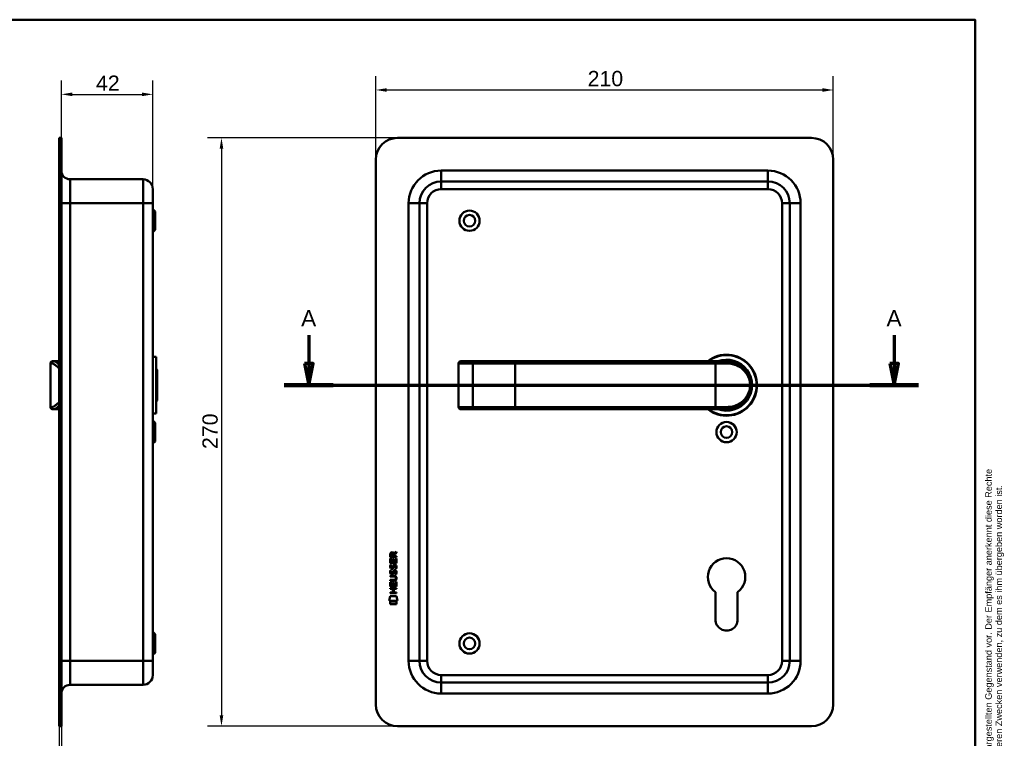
# Model space of a CAD drawing. Header units: millimetres. Extents: x 20 to 833, y 20 to 574.
# Tile 4 of 4: x 381 to 833, y 244 to 574. Entities that reach past the tile are written whole.
import ezdxf
from ezdxf.enums import TextEntityAlignment as Align

# ---------------------------------------------------------------- set-up
doc = ezdxf.new("R2010")
doc.units = ezdxf.units.MM
doc.header["$LTSCALE"] = 2
for name, color, linetype, lineweight in [('Bemaßungen(DIN)', 7, 'Continuous', 25), ('Schnittansichtslinien(DIN)', 7, 'Continuous', 70), ('Sichtbare Kanten(DIN)', 7, 'Continuous', 50), ('Sichtbare tangentiale Kanten(DIN)', 7, 'Continuous', 50), ('Skizziergeometrie(DIN)', 7, 'Continuous', 50), ('Skizzierlinie(DIN)', 7, 'Continuous', 25), ('Symbole(DIN)', 7, 'Continuous', 25)]:
    doc.layers.add(name, color=color, linetype=linetype, lineweight=lineweight)
doc.styles.add('Aktuell-DIN', font='arial.ttf')
doc.styles.add('Aktuell-DINGroßer Text', font='arial.ttf')
doc.styles.add('STANDARD-DIN~0', font='arial.ttf')
doc.styles.add('Textstil10', font='arial.ttf')
doc.styles.add('Textstil41', font='arial.ttf', dxfattribs={"width": 0.8})
doc.styles.add('Textstil83', font='arial.ttf', dxfattribs={"width": 0.8})
doc.dimstyles.new('CAD-LAN', dxfattribs={"dimscale": 2, "dimtxt": 3.5, "dimasz": 2.5, "dimexe": 3.175, "dimexo": 0, "dimgap": 0.8, "dimtad": 1, "dimrnd": 1e-08, "dimtxsty": 'STANDARD-DIN~0', "dimcen": 0.09, "dimdle": 10, "dimclrd": 250, "dimclre": 250, "dimclrt": 250, "dimadec": 0, "dimazin": 2, "dimtfac": 1, "dimtmove": 0, "dimatfit": 3, "dimfxl": 1, "dimtolj": 1, "dimtzin": 0, "dimlwd": 25, "dimlwe": 25, "dimarcsym": 0})

# ---------------------------------------------------------------- blocks, each defined once
blk = doc.blocks.new('Ränder Standardrahmen')
at = {"layer": 'Skizziergeometrie(DIN)', "flags": 128}
blk.add_lwpolyline([(10, 10), (10, 287), (410, 287), (410, 10), (10, 10)], dxfattribs=at)
blk = doc.blocks.new('Schriftfelder Heusser')
at = {"layer": 'Skizziergeometrie(DIN)'}
for p, q in [((101, 229.92), (101, 236.92)), ((101, 236.92), (291, 236.92)), ((111, 229.92), (111, 236.92)), ((123, 229.92), (123, 236.92)), ((232, 229.92), (232, 236.92)), ((256, 229.92), (256, 236.92)), ((291, 236.92), (291, 229.92)), ((101, 191.42), (101, 229.92)), ((101, 229.92), (291, 229.92)), ((111, 229.92), (111, 221.42)), ((123, 229.92), (123, 221.42)), ((232, 229.92), (232, 221.42)), ((256, 229.92), (256, 221.42)), ((291, 229.92), (291, 191.42)), ((101, 221.42), (291, 221.42)), ((150, 221.42), (150, 204.42)), ((198.85, 221.42), (198.85, 204.42)), ((216.35, 221.42), (216.35, 204.42)), ((238.35, 221.42), (238.35, 204.42)), ((278, 221.42), (278, 191.42)), ((278, 208.67), (291, 208.67)), ((101, 204.42), (291, 204.42)), ((142, 204.42), (142, 191.42)), ((236, 204.42), (236, 191.42)), ((278, 200.17), (291, 200.17)), ((291, 191.42), (101, 191.42))]:
    blk.add_line(p, q, dxfattribs=at)
at = {"layer": 'Skizzierlinie(DIN)'}
for p, q in [((113.5, 221.42), (113.5, 204.42)), ((118, 221.42), (118, 204.42)), ((162.35, 221.42), (162.35, 204.42)), ((166.85, 221.42), (166.85, 204.42)), ((113.5, 217.17), (150, 217.17)), ((162.35, 217.17), (278, 217.17)), ((113.5, 212.92), (150, 212.92)), ((162.35, 212.92), (278, 212.92)), ((113.5, 208.67), (150, 208.67)), ((162.35, 208.67), (278, 208.67))]:
    blk.add_line(p, q, dxfattribs=at)
for centre in [(115.75, 219.25), (164.6, 219.25), (115.75, 215.04), (164.6, 215.04), (115.75, 210.79), (164.6, 210.79), (115.75, 206.54), (164.6, 206.54)]:
    blk.add_circle(centre, 1.75, dxfattribs=at)
at = {"layer": 'Symbole(DIN)', "color": 7, "insert": (293.33, 191.7), "char_height": 1.5, "width": 182.3003, "attachment_point": 1, "rotation": 90, "line_spacing_factor": 0.944221, "style": 'Aktuell-DIN'}
blk.add_mtext('\\fArial|b0|i0;\\H1.5000;Die Schlossfabrik Heusser AG ist Eigentümerin dieses Dokumentes und behält sich alle Rechte an diesem und dem dargestellten Gegenstand vor. Der Empfänger anerkennt diese Rechte\\Pund wird das Dokument nicht ohne schriftliche Ermächtigung der Eigentümerin Dritten zugänglich machen oder zu anderen Zwecken verwenden, zu dem es ihm übergeben worden ist.\\P ', dxfattribs=at)
at = {"layer": 'Symbole(DIN)', "color": 179, "true_color": 0x262659, "style": 'Aktuell-DIN'}
for s, insert, char_height, attachment_point in [('Pos.', (106, 227), 2.489, 2), ('Menge', (117, 227), 2.489, 2), ('Benennung', (125.81, 225.38), 2.489, 4), ('B-Nummer', (234.74, 225.62), 2.489, 4), ('Material', (265.02, 225.62), 2.489, 5), ('\\fArial|b0|i0;a', (115.81, 219.53), 2, 5), ('\\fArial|b0|i0;e', (164.54, 219.53), 2, 5), ('\\fArial|b0|i0;Gezeichnet', (200.05, 219.23), 2, 4), ('\\fArial|b0|i0;b', (115.75, 215), 2, 5), ('\\fArial|b0|i0;f', (164.55, 215.06), 2, 5), ('\\fArial|b0|i0;Freigegeben', (199.92, 216), 2, 1), ('\\fArial|b0|i0;c', (115.75, 211.01), 2, 5), ('\\fArial|b0|i0;g', (164.63, 211.05), 2, 5), ('\\fArial|b0|i0;Projekt', (200, 211.98), 2, 1), ('\\fArial|b0|i0;d', (115.76, 206.55), 2, 5), ('\\fArial|b0|i0;h', (164.55, 206.57), 2, 5), ('\\fArial|b0|i0;CAD-Nr.', (200, 207.5), 2, 1), ('\\fArial|b0|i0;\\H2.0000;Massstab', (284.39, 206.37), 2, 5), ('\\fArial|b0|i0;\\H2.0000;Baugruppe', (143.1, 203.73), 2, 1), ('\\fArial|b0|i0;Zeichnungs-Nr.', (237, 203.5), 2, 1), ('\\fArial|b0|i0;\\H2.5000;4853 Murgenthal', (113.33, 192.46), 2.5, 7)]:
    blk.add_mtext(s, dxfattribs=dict(at, insert=insert, char_height=char_height, attachment_point=attachment_point))
at = {"layer": 'Symbole(DIN)', "color": 179, "true_color": 0x262659, "attachment_point": 5, "style": 'Aktuell-DIN'}
for s, insert, char_height, width in [('Änd.', (107.21, 213), 2.489, 12.3494), ('Änd.', (156.12, 212.76), 2.489, 12.3494), ('\\fArial|b0|i0;Änderung', (284.51, 202.33), 2, 12.1143)]:
    blk.add_mtext(s, dxfattribs=dict(at, insert=insert, char_height=char_height, width=width))
at = {"layer": 'Symbole(DIN)', "color": 7, "insert": (143.1, 196.62), "char_height": 4.5, "width": 90.18, "attachment_point": 4, "style": 'Aktuell-DIN'}
blk.add_mtext('\\fArial|b0|i0;\\W0.90;\\H4.5000;Heusser-Muschel Serie 6  EN179', dxfattribs=at)
at = {"layer": 'Symbole(DIN)', "color": 179, "true_color": 0x262659, "style": 'Textstil10'}
blk.add_attdef('ERSTELLUNGSDATUM_001', (217.04, 218.29), '', height=2, dxfattribs=at)
at = {"layer": 'Symbole(DIN)', "color": 179, "true_color": 0x262659}
for tag, height, style, p in [('AUTOR', 2.49, 'Aktuell-DIN', (240.03, 219.26)), ('KONTROLLDATUM', 2, 'Textstil10', (217.42, 215.04)), ('KONTROLLIERT_VON', 2, 'Textstil10', (239.98, 215.05))]:
    blk.add_attdef(tag, text='', height=height, dxfattribs=dict(at, style=style)).set_placement(p, align=Align.MIDDLE_LEFT)
at = {"layer": 'Symbole(DIN)', "color": 7, "style": 'Textstil83', "width": 0.8}
blk.add_attdef('Anfänglicher_Ansichtsmaßstab_001', (281.57, 213.34), '', height=2.3, dxfattribs=at)
at = {"layer": 'Symbole(DIN)', "color": 179, "true_color": 0x262659, "style": 'Textstil10'}
blk.add_attdef('PROJEKT', text='', height=2, dxfattribs=at).set_placement((217.77, 209.72), align=Align.BOTTOM_LEFT)
at = {"layer": 'Symbole(DIN)', "color": 7, "style": 'Textstil41', "width": 0.8}
blk.add_attdef('STATUS', text='', height=5, dxfattribs=at).set_placement((284.53, 195.86), align=Align.MIDDLE_CENTER)
blk = doc.blocks.new('*D17')
at = {"layer": 'Bemaßungen(DIN)', "color": 250, "linetype": 'Continuous', "lineweight": 25, "true_color": 0x3f3f3f, "transparency": 16777216}
for p, q in [((400.5, 519.74), (400.5, 546.09)), ((442.5, 496.24), (442.5, 546.09)), ((405.5, 539.74), (437.5, 539.74))]:
    blk.add_line(p, q, dxfattribs=at)
at = {"layer": 'Bemaßungen(DIN)', "color": 250, "linetype": 'Continuous', "true_color": 0x3f3f3f, "transparency": 16777216}
for points in [[(405.5, 540.57), (405.5, 538.91), (400.5, 539.74)], [(437.5, 540.57), (437.5, 538.91), (442.5, 539.74)]]:
    blk.add_solid(points, dxfattribs=at)
at = {"layer": 'Defpoints', "color": 0, "linetype": 'Continuous', "transparency": 16777216}
for p in [(442.5, 539.74), (400.5, 519.74), (442.5, 496.24)]:
    blk.add_point(p, dxfattribs=at)
at = {"layer": 'Bemaßungen(DIN)', "color": 250, "linetype": 'Continuous', "lineweight": 25, "true_color": 0x3f3f3f, "transparency": 16777216, "insert": (416.39, 548.37), "char_height": 7, "attachment_point": 1, "style": 'STANDARD-DIN~0'}
blk.add_mtext('\\A1;42', dxfattribs=at)
blk = doc.blocks.new('*D20')
at = {"layer": 'Bemaßungen(DIN)', "color": 250, "linetype": 'Continuous', "lineweight": 25, "true_color": 0x3f3f3f, "transparency": 16777216}
for p, q in [((544.89, 509.74), (544.89, 548.09)), ((754.89, 509.74), (754.89, 548.09)), ((549.89, 541.74), (749.89, 541.74))]:
    blk.add_line(p, q, dxfattribs=at)
at = {"layer": 'Bemaßungen(DIN)', "color": 250, "linetype": 'Continuous', "true_color": 0x3f3f3f, "transparency": 16777216}
for points in [[(549.89, 542.57), (549.89, 540.91), (544.89, 541.74)], [(749.89, 542.57), (749.89, 540.91), (754.89, 541.74)]]:
    blk.add_solid(points, dxfattribs=at)
at = {"layer": 'Defpoints', "color": 0, "linetype": 'Continuous', "transparency": 16777216}
for p in [(754.89, 541.74), (544.89, 509.74), (754.89, 509.74)]:
    blk.add_point(p, dxfattribs=at)
at = {"layer": 'Bemaßungen(DIN)', "color": 250, "linetype": 'Continuous', "lineweight": 25, "true_color": 0x3f3f3f, "transparency": 16777216, "insert": (642.11, 550.49), "char_height": 7, "attachment_point": 1, "style": 'STANDARD-DIN~0'}
blk.add_mtext('\\A1;210', dxfattribs=at)
blk = doc.blocks.new('*D21')
at = {"layer": 'Bemaßungen(DIN)', "color": 250, "linetype": 'Continuous', "lineweight": 25, "true_color": 0x3f3f3f, "transparency": 16777216}
for p, q in [((554.89, 519.74), (467.66, 519.74)), ((474.01, 514.74), (474.01, 254.74)), ((554.89, 249.74), (467.66, 249.74))]:
    blk.add_line(p, q, dxfattribs=at)
at = {"layer": 'Bemaßungen(DIN)', "color": 250, "linetype": 'Continuous', "true_color": 0x3f3f3f, "transparency": 16777216}
for points in [[(473.18, 514.74), (474.85, 514.74), (474.01, 519.74)], [(473.18, 254.74), (474.85, 254.74), (474.01, 249.74)]]:
    blk.add_solid(points, dxfattribs=at)
at = {"layer": 'Defpoints', "color": 0, "linetype": 'Continuous', "transparency": 16777216}
for p in [(554.89, 519.74), (474.01, 249.74), (554.89, 249.74)]:
    blk.add_point(p, dxfattribs=at)
at = {"layer": 'Bemaßungen(DIN)', "color": 250, "linetype": 'Continuous', "lineweight": 25, "true_color": 0x3f3f3f, "transparency": 16777216, "insert": (465.26, 376.96), "char_height": 7, "attachment_point": 1, "rotation": 90, "style": 'STANDARD-DIN~0'}
blk.add_mtext('\\A1;270', dxfattribs=at)
blk = doc.blocks.new('2DTransSchnitt0')
at = {"layer": 'Schnittansichtslinien(DIN)', "linetype": 'Continuous'}
for p, q in [((257.03, 214.58), (257.03, 208.12)), ((391.42, 214.58), (391.42, 208.12)), ((256.03, 208.12), (257.03, 203.12)), ((258.03, 208.12), (256.03, 208.12)), ((257.03, 208.12), (257.03, 203.12)), ((257.03, 203.12), (258.03, 208.12)), ((390.42, 208.12), (391.42, 203.12)), ((392.42, 208.12), (390.42, 208.12)), ((391.42, 208.12), (391.42, 203.12)), ((391.42, 203.12), (392.42, 208.12)), ((251.43, 203.12), (397.01, 203.12))]:
    blk.add_line(p, q, dxfattribs=at)
at = {"layer": 'Schnittansichtslinien(DIN)', "linetype": 'Continuous', "lineweight": 140}
for p, q in [((251.43, 203.12), (262.63, 203.12)), ((385.82, 203.12), (397.01, 203.12))]:
    blk.add_line(p, q, dxfattribs=at)
at = {"layer": 'Schnittansichtslinien(DIN)', "linetype": 'Continuous', "flags": 128}
for points in [[(256.03, 208.12), (257.03, 203.12), (258.03, 208.12), (256.03, 208.12)], [(390.42, 208.12), (391.42, 203.12), (392.42, 208.12), (390.42, 208.12)]]:
    blk.add_lwpolyline(points, dxfattribs=at)
at = {"layer": 'Schnittansichtslinien(DIN)'}
for points in [[(256.03, 208.12), (257.03, 203.12), (258.03, 208.12), (256.03, 208.12)], [(390.42, 208.12), (391.42, 203.12), (392.42, 208.12), (390.42, 208.12)]]:
    blk.add_solid(points, dxfattribs=at)
at = {"layer": 'Schnittansichtslinien(DIN)', "char_height": 3.73, "attachment_point": 7, "style": 'Aktuell-DINGroßer Text'}
for insert in [(255.28, 216.62), (389.66, 216.62)]:
    blk.add_mtext('A', dxfattribs=dict(at, insert=insert))
blk = doc.blocks.new('*D23')
at = {"layer": 'Bemaßungen(DIN)', "color": 250, "linetype": 'Continuous', "lineweight": 25, "true_color": 0x3f3f3f, "transparency": 16777216}
for p, q in [((399.5, 249.74), (399.5, 201.81)), ((400.5, 249.74), (400.5, 201.81)), ((394.5, 208.16), (389.5, 208.16)), ((400.5, 208.16), (399.5, 208.16)), ((405.5, 208.16), (410.5, 208.16))]:
    blk.add_line(p, q, dxfattribs=at)
at = {"layer": 'Bemaßungen(DIN)', "color": 250, "linetype": 'Continuous', "true_color": 0x3f3f3f, "transparency": 16777216}
for points in [[(394.5, 208.99), (394.5, 207.33), (399.5, 208.16)], [(405.5, 208.99), (405.5, 207.33), (400.5, 208.16)]]:
    blk.add_solid(points, dxfattribs=at)
at = {"layer": 'Defpoints', "color": 0, "linetype": 'Continuous', "transparency": 16777216}
for p in [(399.5, 249.74), (400.5, 249.74), (399.5, 208.16)]:
    blk.add_point(p, dxfattribs=at)
at = {"layer": 'Bemaßungen(DIN)', "color": 250, "linetype": 'Continuous', "lineweight": 25, "true_color": 0x3f3f3f, "transparency": 16777216, "insert": (398.72, 216.79), "char_height": 7, "attachment_point": 1, "style": 'STANDARD-DIN~0'}
blk.add_mtext('\\A1;1', dxfattribs=at)

msp = doc.modelspace()

# ---------------------------------------------------------------- linework, layer by layer
at = {"layer": 'Sichtbare Kanten(DIN)'}
for p, q in [((400.505, 519.74), (399.505, 519.74)), ((399.505, 509.74), (399.505, 519.74)), ((400.505, 519.74), (400.505, 509.74)), ((744.893, 519.74), (554.893, 519.74)), ((399.505, 259.74), (399.505, 509.74)), ((400.505, 259.74), (400.505, 509.74)), ((544.893, 509.74), (544.893, 259.74)), ((754.893, 259.74), (754.893, 509.74)), ((404.505, 500.74), (438.005, 500.74)), ((724.893, 499.74), (574.893, 499.74)), ((442.505, 496.24), (442.505, 489.74)), ((442.505, 279.74), (442.505, 489.74)), ((564.893, 489.74), (564.893, 279.74)), ((734.893, 279.74), (734.893, 489.74)), ((443.505, 485.99), (442.505, 486.99)), ((443.505, 485.99), (443.505, 477.49)), ((443.505, 477.49), (442.505, 476.49)), ((395.505, 416.24), (395.505, 396.24)), ((396.505, 417.24), (397.174, 417.24)), ((399.505, 417.24), (397.174, 417.24)), ((444.005, 419.24), (442.505, 419.24)), ((444.005, 393.24), (444.005, 419.24)), ((582.843, 416.24), (582.843, 396.24)), ((583.843, 417.24), (583.862, 417.24)), ((590.416, 417.24), (583.862, 417.24)), ((590.333, 417.237), (590.333, 417.236)), ((608.893, 417.24), (590.416, 417.24)), ((700.893, 417.24), (608.893, 417.24)), ((700.893, 417.24), (705.893, 417.24)), ((444.505, 413.24), (444.005, 413.74)), ((444.505, 413.24), (444.505, 399.24)), ((444.505, 399.24), (444.005, 398.74)), ((397.174, 395.24), (396.505, 395.24)), ((399.505, 395.24), (397.174, 395.24)), ((583.862, 395.24), (583.843, 395.24)), ((583.862, 395.24), (590.416, 395.24)), ((590.416, 395.24), (608.893, 395.24)), ((608.893, 395.24), (700.893, 395.24)), ((705.893, 395.24), (700.893, 395.24)), ((706.51, 395.258), (706.51, 395.258)), ((444.005, 393.24), (442.505, 393.24)), ((443.505, 388.99), (442.505, 389.99)), ((443.505, 388.99), (443.505, 380.49)), ((443.505, 380.49), (442.505, 379.49)), ((551.492, 327.376), (551.492, 328.69)), ((554.35, 327.379), (551.492, 327.376)), ((551.492, 326.65), (551.841, 326.651)), ((551.494, 324.646), (551.492, 326.65)), ((551.84, 328.646), (551.841, 327.758)), ((551.841, 327.758), (552.859, 327.759)), ((551.841, 326.651), (551.842, 325.023)), ((552.737, 325.024), (552.736, 326.471)), ((552.736, 326.471), (553.084, 326.471)), ((552.859, 327.759), (552.858, 328.647)), ((553.084, 326.471), (553.085, 325.024)), ((553.154, 329.008), (554.348, 329.8)), ((554.349, 329.366), (553.208, 328.61)), ((553.208, 328.61), (553.208, 327.759)), ((553.208, 327.759), (554.35, 327.76)), ((554.004, 325.025), (554.002, 326.672)), ((554.002, 326.672), (554.351, 326.672)), ((554.348, 329.8), (554.349, 329.366)), ((554.35, 327.76), (554.35, 327.379)), ((554.351, 326.672), (554.353, 324.648)), ((554.353, 324.648), (551.494, 324.646)), ((551.667, 323.872), (552.006, 323.773)), ((551.669, 321.326), (552.008, 321.226)), ((551.842, 325.023), (552.737, 325.024)), ((551.866, 322.541), (551.873, 322.524)), ((552.549, 322.445), (552.56, 322.461)), ((553.085, 325.024), (554.004, 325.025)), ((553.596, 323.572), (553.584, 323.572)), ((553.598, 321.026), (553.586, 321.026)), ((551.499, 318.795), (553.144, 318.797)), ((551.499, 318.419), (551.499, 318.795)), ((553.169, 318.42), (551.499, 318.419)), ((551.5, 316.861), (553.17, 316.862)), ((551.5, 316.484), (551.5, 316.861)), ((553.146, 316.485), (551.5, 316.484)), ((551.868, 319.995), (551.875, 319.977)), ((552.552, 319.898), (552.562, 319.915)), ((554.05, 317.636), (554.05, 317.646)), ((551.503, 313.908), (551.501, 315.913)), ((551.501, 315.913), (551.849, 315.913)), ((551.502, 313.115), (554.36, 313.117)), ((551.502, 312.738), (551.502, 313.115)), ((552.745, 312.739), (551.502, 312.738)), ((554.361, 313.911), (551.503, 313.908)), ((551.849, 315.913), (551.851, 314.286)), ((551.851, 314.286), (552.745, 314.286)), ((552.744, 315.733), (553.093, 315.734)), ((552.745, 314.286), (552.744, 315.733)), ((552.746, 311.181), (552.745, 312.739)), ((553.093, 315.734), (553.094, 314.287)), ((553.094, 314.287), (554.012, 314.287)), ((554.361, 312.74), (553.102, 312.739)), ((553.102, 312.739), (553.103, 311.182)), ((554.011, 315.935), (554.359, 315.935)), ((554.012, 314.287), (554.011, 315.935)), ((554.359, 315.935), (554.361, 313.911)), ((554.36, 313.117), (554.361, 312.74)), ((550.978, 307.225), (551.434, 309.359)), ((551.434, 309.359), (554.44, 309.361)), ((551.503, 311.18), (552.746, 311.181)), ((551.504, 310.803), (551.503, 311.18)), ((554.362, 310.805), (551.504, 310.803)), ((553.103, 311.182), (554.362, 311.183)), ((554.362, 311.183), (554.362, 310.805)), ((554.44, 309.361), (554.893, 307.228)), ((700.793, 298.726), (700.813, 311.301)), ((710.95, 311.284), (710.993, 298.735)), ((554.893, 307.228), (550.978, 307.225)), ((551.438, 306.94), (554.435, 306.943)), ((551.439, 305.798), (551.438, 306.94)), ((554.436, 305.801), (551.439, 305.798)), ((554.435, 306.943), (554.436, 305.801)), ((443.505, 291.99), (442.505, 292.99)), ((443.505, 291.99), (443.505, 283.49)), ((443.505, 283.49), (442.505, 282.49)), ((442.505, 279.74), (442.505, 273.24)), ((404.505, 268.74), (438.005, 268.74)), ((574.893, 269.74), (724.893, 269.74)), ((399.505, 249.74), (399.505, 259.74)), ((400.505, 259.74), (400.505, 249.74)), ((399.505, 249.74), (400.505, 249.74)), ((554.893, 249.74), (744.893, 249.74))]:
    msp.add_line(p, q, dxfattribs=at)
for centre, radius in [((587.893, 481.74), 4.65), ((587.893, 481.74), 2.65), ((705.893, 384.74), 4.65), ((705.893, 384.74), 2.65), ((587.893, 287.74), 4.65), ((587.893, 287.74), 2.65)]:
    msp.add_circle(centre, radius, dxfattribs=at)
for centre, radius, start, end in [((554.893, 509.74), 10, 90, 180), ((744.893, 509.74), 10, 0, 90), ((404.505, 504.74), 4, 180, 270), ((438.005, 496.24), 4.5, 0, 90), ((574.893, 489.74), 10, 90, 180), ((724.893, 489.74), 10, 0, 90), ((396.505, 416.24), 1, 90, 180), ((583.843, 416.24), 1, 90, 180), ((705.893, 406.24), 14, 231.78679, 128.21321), ((705.893, 406.24), 13.8, 232.8542, 127.1458), ((705.893, 406.24), 11.7, 250.08028, 109.91972), ((705.893, 406.24), 11.6, 251.49137, 108.50863), ((705.893, 406.24), 11.5, 253.04257, 106.95743), ((705.893, 406.24), 11.3, 256.76803, 103.23197), ((396.505, 396.24), 1, 180, 270), ((583.843, 396.24), 1, 180, 270), ((708.125, 396.132), 0.85, 240.65251, 240.67321), ((718.214, 393.543), 8.676, 163.59751, 163.59762), ((705.893, 318.24), 8.6, 306.01959, 233.79375), ((705.893, 298.717), 5.1, 179.90875, 0.19467), ((574.893, 279.74), 10, 180, 270), ((724.893, 279.74), 10, 270, 0), ((438.005, 273.24), 4.5, 270, 0), ((404.505, 264.74), 4, 90, 180), ((554.893, 259.74), 10, 180, 270), ((744.893, 259.74), 10, 270, 0)]:
    msp.add_arc(centre, radius, start, end, dxfattribs=at)
for centre, major_axis, ratio, start_param, end_param in [((553.02, 327.875), (-0.979, 1.273), 0.5180415, 5.9043613, 6.8771057), ((551.628, 327.792), (1.239, 1.642), 0.5994938, 5.878165, 6.7089725), ((553.127, 325.654), (-1.098, -3.298), 0.2312948, 5.9540546, 6.015014), ((552.61, 323.336), (-0.573, -1.005), 0.5438409, 5.8950231, 6.3553168), ((552.491, 322.469), (-0.098, -0.14), 0.3641716, 1.3429, 1.6509781), ((552.939, 321.885), (-0.837, -1.644), 0.4591024, 2.8345951, 3.3559829), ((552.942, 319.34), (-0.835, -1.642), 0.4594521, 2.8344186, 3.3561114), ((553.214, 323.354), (-1.186, -3.542), 0.2215161, 5.9678979, 6.0270389), ((552.619, 320.798), (-0.581, -1.013), 0.541605, 5.8985019, 6.3563332), ((552.493, 319.922), (-0.098, -0.14), 0.3641716, 1.3429, 1.6509781), ((549.331, 314.117), (4.807, 4.32), 0.3742661, 5.9599282, 6.6783921), ((549.323, 321.161), (4.815, -4.315), 0.3742014, 5.888113, 6.6064523), ((530.585, 337.436), (23.299, -20.324), 0.1371339, 6.127502, 6.402435)]:
    msp.add_ellipse(centre, major_axis=major_axis, ratio=ratio, start_param=start_param, end_param=end_param, dxfattribs=at)
for points, knots in [([(705.893, 395.24), (706.759, 395.24), (708.473, 395.448), (711.557, 396.574), (714.627, 399.038), (716.543, 402.64), (717.009, 406.231), (716.725, 408.468), (716.219, 410.1), (715.555, 411.607), (714.029, 413.926), (711.557, 415.907), (708.471, 417.033), (706.759, 417.24), (705.893, 417.24)], [-3.4261334, -3.4261334, -3.4261334, -3.4261334, -3.1814096, -2.9366858, -2.4472382, -1.9577905, -1.7130667, -1.4683429, -1.345981, -1.2236191, -0.9788953, -0.4894476, -0.2447238, 0, 0, 0, 0]), ([(554.05, 317.646), (554.05, 317.693), (554.047, 317.739), (554.031, 317.875), (554.008, 317.962), (553.934, 318.113), (553.887, 318.174), (553.767, 318.28), (553.696, 318.32), (553.479, 318.403), (553.319, 318.42), (553.169, 318.42)], [0, 0, 0, 0, 0.01400423, 0.01400423, 0.0408947, 0.0408947, 0.06439039, 0.06439039, 0.08887549, 0.08887549, 0.13413559, 0.13413559, 0.13413559, 0.13413559])]:
    msp.add_open_spline(points, degree=3, knots=knots, dxfattribs=at)
for points in [[(551.492, 328.69), (551.505, 329.131), (551.737, 329.594), (552.35, 329.594)], [(552.858, 328.647), (552.858, 328.92), (552.77, 329.246), (552.355, 329.245)], [(551.546, 322.394), (551.455, 322.634), (551.426, 322.868), (551.467, 323.196)], [(551.467, 323.196), (551.485, 323.335), (551.526, 323.542), (551.596, 323.715)], [(551.469, 320.649), (551.487, 320.789), (551.528, 320.996), (551.598, 321.169)], [(552.106, 321.934), (551.882, 321.967), (551.652, 322.112), (551.546, 322.394)], [(551.596, 323.715), (551.616, 323.765), (551.667, 323.872), (551.667, 323.872)], [(551.598, 321.169), (551.618, 321.218), (551.669, 321.326), (551.669, 321.326)], [(551.852, 323.308), (551.788, 323.055), (551.782, 322.831), (551.841, 322.615)], [(552.006, 323.773), (552.006, 323.773), (551.886, 323.446), (551.852, 323.308)], [(552.008, 321.226), (552.008, 321.226), (551.888, 320.899), (551.854, 320.761)], [(552.078, 322.311), (552.225, 322.252), (552.413, 322.288), (552.518, 322.403)], [(552.261, 321.922), (552.16, 321.923), (552.139, 321.929), (552.106, 321.934)], [(552.888, 322.287), (552.773, 322.077), (552.578, 321.918), (552.261, 321.922)], [(552.56, 322.461), (552.629, 322.571), (552.685, 322.735), (552.74, 322.98)], [(552.74, 322.98), (552.824, 323.348), (552.925, 323.559), (553.066, 323.727)], [(552.742, 320.433), (552.826, 320.801), (552.927, 321.013), (553.068, 321.181)], [(553.08, 322.83), (553.026, 322.59), (552.963, 322.425), (552.888, 322.287)], [(553.066, 323.727), (553.159, 323.838), (553.289, 323.91), (553.469, 323.934)], [(553.068, 321.181), (553.161, 321.291), (553.291, 321.363), (553.471, 321.388)], [(553.128, 323.029), (553.12, 322.999), (553.08, 322.833), (553.08, 322.83)], [(553.313, 323.454), (553.243, 323.365), (553.182, 323.227), (553.128, 323.029)], [(553.584, 323.572), (553.463, 323.572), (553.387, 323.54), (553.313, 323.454)], [(553.586, 321.026), (553.465, 321.026), (553.389, 320.993), (553.315, 320.908)], [(553.469, 323.934), (553.756, 323.973), (554.039, 323.873), (554.233, 323.557)], [(553.471, 321.388), (553.758, 321.427), (554.041, 321.327), (554.235, 321.011)], [(553.791, 321.99), (553.791, 321.99), (553.945, 322.244), (554.003, 322.529)], [(554.159, 321.904), (554.139, 321.909), (553.791, 321.99), (553.791, 321.99)], [(554.003, 322.529), (554.072, 322.862), (554.071, 323.138), (553.965, 323.335)], [(554.383, 322.623), (554.354, 322.291), (554.196, 321.962), (554.159, 321.904)], [(554.233, 323.557), (554.344, 323.377), (554.398, 323.158), (554.398, 322.888)], [(554.235, 321.011), (554.346, 320.83), (554.4, 320.611), (554.4, 320.342)], [(554.398, 322.888), (554.398, 322.803), (554.391, 322.718), (554.383, 322.623)], [(551.548, 319.847), (551.457, 320.088), (551.428, 320.321), (551.469, 320.649)], [(552.108, 319.387), (551.884, 319.42), (551.654, 319.565), (551.548, 319.847)], [(551.854, 320.761), (551.79, 320.509), (551.784, 320.284), (551.843, 320.069)], [(552.08, 319.765), (552.227, 319.705), (552.415, 319.741), (552.52, 319.856)], [(552.263, 319.375), (552.162, 319.376), (552.141, 319.383), (552.108, 319.387)], [(552.89, 319.741), (552.775, 319.531), (552.58, 319.371), (552.263, 319.375)], [(552.562, 319.915), (552.631, 320.025), (552.688, 320.188), (552.742, 320.433)], [(553.082, 320.284), (553.028, 320.044), (552.965, 319.879), (552.89, 319.741)], [(553.13, 320.482), (553.122, 320.452), (553.082, 320.286), (553.082, 320.284)], [(553.315, 320.908), (553.245, 320.819), (553.184, 320.681), (553.13, 320.482)], [(553.793, 319.444), (553.793, 319.444), (553.947, 319.698), (554.006, 319.983)], [(554.161, 319.357), (554.141, 319.362), (553.793, 319.444), (553.793, 319.444)], [(554.006, 319.983), (554.074, 320.316), (554.073, 320.592), (553.967, 320.789)], [(554.385, 320.076), (554.356, 319.745), (554.198, 319.415), (554.161, 319.357)], [(554.4, 320.342), (554.4, 320.257), (554.393, 320.171), (554.385, 320.076)]]:
    msp.add_open_spline(points, degree=3, dxfattribs=at)
at = {"layer": 'Sichtbare tangentiale Kanten(DIN)'}
for p, q in [((399.505, 509.74), (400.505, 509.74)), ((574.893, 504.74), (574.893, 499.74)), ((574.893, 504.74), (724.893, 504.74)), ((724.893, 499.74), (724.893, 504.74)), ((404.505, 500.74), (404.505, 489.74)), ((438.005, 489.74), (438.005, 500.74)), ((574.893, 496.24), (574.893, 499.74)), ((724.893, 499.74), (724.893, 496.24)), ((724.893, 496.24), (574.893, 496.24)), ((404.505, 489.74), (400.505, 489.74)), ((404.505, 489.74), (438.005, 489.74)), ((404.505, 279.74), (404.505, 489.74)), ((438.005, 489.74), (438.005, 279.74)), ((438.005, 489.74), (442.505, 489.74)), ((559.893, 489.74), (564.893, 489.74)), ((559.893, 279.74), (559.893, 489.74)), ((568.393, 489.74), (564.893, 489.74)), ((568.393, 489.74), (568.393, 279.74)), ((731.393, 489.74), (734.893, 489.74)), ((731.393, 279.74), (731.393, 489.74)), ((739.893, 489.74), (734.893, 489.74)), ((739.893, 489.74), (739.893, 279.74)), ((396.21, 416.24), (395.505, 416.24)), ((582.901, 416.24), (582.843, 416.24)), ((582.901, 396.24), (582.901, 416.24)), ((582.901, 416.24), (589.454, 416.24)), ((589.454, 416.24), (608.893, 416.24)), ((589.454, 396.24), (589.454, 416.24)), ((608.893, 417.24), (608.893, 416.24)), ((608.893, 416.24), (608.893, 396.24)), ((608.893, 416.24), (700.893, 416.24)), ((700.893, 417.24), (700.893, 416.24)), ((700.893, 416.24), (700.893, 396.24)), ((706.156, 416.24), (700.893, 416.24)), ((716.329, 409.718), (716.328, 409.718)), ((395.505, 396.24), (396.21, 396.24)), ((582.843, 396.24), (582.901, 396.24)), ((589.454, 396.24), (582.901, 396.24)), ((608.893, 396.24), (589.454, 396.24)), ((700.893, 396.24), (608.893, 396.24)), ((608.893, 395.24), (608.893, 396.24)), ((700.893, 396.24), (706.156, 396.24)), ((700.893, 395.24), (700.893, 396.24)), ((404.505, 279.74), (400.505, 279.74)), ((404.505, 279.74), (438.005, 279.74)), ((404.505, 279.74), (404.505, 268.74)), ((438.005, 268.74), (438.005, 279.74)), ((438.005, 279.74), (442.505, 279.74)), ((559.893, 279.74), (564.893, 279.74)), ((568.393, 279.74), (564.893, 279.74)), ((731.393, 279.74), (734.893, 279.74)), ((739.893, 279.74), (734.893, 279.74)), ((574.893, 273.24), (724.893, 273.24)), ((574.893, 273.24), (574.893, 269.74)), ((724.893, 273.24), (724.893, 269.74)), ((574.893, 264.74), (574.893, 269.74)), ((724.893, 264.74), (724.893, 269.74)), ((724.893, 264.74), (574.893, 264.74)), ((400.505, 259.74), (399.505, 259.74))]:
    msp.add_line(p, q, dxfattribs=at)
for centre, radius, start, end in [((574.893, 489.74), 15, 90, 180), ((724.893, 489.74), 15, 0, 90), ((574.893, 489.74), 6.5, 90, 180), ((724.893, 489.74), 6.5, 0, 90), ((574.893, 279.74), 15, 180, 270), ((574.893, 279.74), 6.5, 180, 270), ((724.893, 279.74), 6.5, 270, 0), ((724.893, 279.74), 15, 270, 0)]:
    msp.add_arc(centre, radius, start, end, dxfattribs=at)
for centre, major_axis, ratio, start_param, end_param in [((397.174, 416.24), (0, 1), 0.9647528, 0, 1.5707963), ((583.862, 416.24), (0, 1), 0.9612617, 0, 1.5707963), ((590.416, 416.24), (0, 1), 0.9612617, 0, 1.5707963), ((705.893, 416.24), (0, 1), 0.2631579, 4.712389, 6.2831853), ((397.174, 396.24), (0, -1), 0.9647528, 4.712389, 6.2831853), ((583.862, 396.24), (0, -1), 0.9612617, 4.712389, 6.2831853), ((590.416, 396.24), (0, -1), 0.9612617, 4.712389, 6.2831853), ((705.893, 396.24), (0, -1), 0.2631579, 0, 1.5707963)]:
    msp.add_ellipse(centre, major_axis=major_axis, ratio=ratio, start_param=start_param, end_param=end_param, dxfattribs=at)
for points, knots in [([(396.21, 416.24), (396.435, 416.24), (396.718, 416.146), (397.042, 415.971), (397.366, 415.796), (397.732, 415.54), (398.124, 415.219), (398.559, 414.864), (399.028, 414.43), (399.505, 413.926)], [0, 0, 0, 0, 0.24472382, 0.24472382, 0.24472382, 0.48944763, 0.48944763, 0.48944763, 0.76037669, 0.76037669, 0.76037669, 0.76037669]), ([(399.505, 415.606), (399.33, 415.79), (398.775, 416.345), (397.926, 417.033), (397.389, 417.24), (397.174, 417.24)], [-0.59814386, -0.59814386, -0.59814386, -0.59814386, -0.48944763, -0.24472382, 0, 0, 0, 0]), ([(706.156, 416.24), (706.985, 416.24), (707.804, 416.146), (708.583, 415.971), (709.361, 415.796), (710.1, 415.54), (710.789, 415.219), (712.168, 414.578), (713.35, 413.677), (714.3, 412.574), (714.776, 412.022), (715.194, 411.42), (715.544, 410.763), (715.72, 410.434), (715.878, 410.091), (716.018, 409.735), (716.158, 409.378), (716.28, 409.007), (716.378, 408.624), (716.576, 407.858), (716.685, 407.045), (716.684, 406.23), (716.683, 405.415), (716.57, 404.599), (716.374, 403.837), (715.982, 402.312), (715.248, 401.002), (714.292, 399.899), (713.336, 398.797), (712.164, 397.9), (710.789, 397.261), (710.101, 396.941), (709.363, 396.685), (708.584, 396.51), (707.805, 396.335), (706.985, 396.24), (706.156, 396.24)], [0, 0, 0, 0, 0.2447238, 0.2447238, 0.2447238, 0.4894476, 0.4894476, 0.4894476, 0.9788953, 0.9788953, 0.9788953, 1.2236191, 1.2236191, 1.2236191, 1.345981, 1.345981, 1.345981, 1.4683429, 1.4683429, 1.4683429, 1.7130667, 1.7130667, 1.7130667, 1.9577905, 1.9577905, 1.9577905, 2.4472382, 2.4472382, 2.4472382, 2.9366858, 2.9366858, 2.9366858, 3.1814096, 3.1814096, 3.1814096, 3.4261334, 3.4261334, 3.4261334, 3.4261334]), ([(399.505, 398.557), (399.027, 398.051), (398.56, 397.616), (398.124, 397.261), (397.733, 396.941), (397.367, 396.685), (397.042, 396.51), (396.718, 396.335), (396.435, 396.24), (396.21, 396.24)], [2.6645182, 2.6645182, 2.6645182, 2.6645182, 2.9366858, 2.9366858, 2.9366858, 3.18140962, 3.18140962, 3.18140962, 3.42613344, 3.42613344, 3.42613344, 3.42613344]), ([(397.174, 395.24), (397.389, 395.24), (397.925, 395.448), (398.777, 396.136), (399.33, 396.691), (399.505, 396.875)], [-3.42613344, -3.42613344, -3.42613344, -3.42613344, -3.18140962, -2.9366858, -2.82744805, -2.82744805, -2.82744805, -2.82744805])]:
    msp.add_open_spline(points, degree=3, knots=knots, dxfattribs=at)

# ---------------------------------------------------------------- block references
at = {"xscale": 2, "yscale": 2, "zscale": 2}
msp.add_blockref('Ränder Standardrahmen', (0, 0), dxfattribs=at)
msp.add_blockref('Schriftfelder Heusser', (238, -362.833), dxfattribs=at).add_auto_attribs({'ERSTELLUNGSDATUM_001': '11.12.2020', 'Anfänglicher_Ansichtsmaßstab_001': '1 : 2'})
at = {"layer": 'Schnittansichtslinien(DIN)', "xscale": 2, "yscale": 2, "zscale": 2}
msp.add_blockref('2DTransSchnitt0', (0, 0), dxfattribs=at)

# ---------------------------------------------------------------- dimensions: what is measured, and where the dimension line sits
at = {"layer": 'Bemaßungen(DIN)', "color": 250, "linetype": 'Continuous', "lineweight": 25, "true_color": 0x3f3f3f}
for base, p1, p2, angle, override, picture, middle in [((442.505, 539.74), (400.505, 519.74), (442.505, 496.24), 180, {"dimgap": 0.8, "dimdec": 2, "dimtol": 0, "dimlim": 0, "dimtp": 0, "dimtm": 0, "dimtdec": 2, "dimtofl": 0, "dimatfit": 1}, '*D17', (421.505, 539.74)), ((754.893, 541.74), (544.893, 509.74), (754.893, 509.74), 180, {"dimgap": 0.8, "dimdec": 2, "dimtol": 0, "dimlim": 0, "dimtp": 0, "dimtm": 0, "dimtdec": 2, "dimtofl": 0, "dimatfit": 1}, '*D20', (649.893, 541.74)), ((474.013, 249.74), (554.893, 519.74), (554.893, 249.74), 90, {"dimgap": 0.8, "dimdec": 2, "dimtol": 0, "dimlim": 0, "dimtp": 0, "dimtm": 0, "dimtdec": 2, "dimtofl": 0, "dimatfit": 1}, '*D21', (474.013, 384.74)), ((399.505, 208.16), (400.505, 249.74), (399.505, 249.74), 180, {"dimgap": 0.8, "dimdec": 2, "dimtol": 0, "dimlim": 0, "dimtp": 0, "dimtm": 0, "dimtdec": 2, "dimtofl": 1, "dimatfit": 1}, '*D23', (400.005, 208.16))]:
    dim = msp.add_linear_dim(base=base, p1=p1, p2=p2, angle=angle, dimstyle='CAD-LAN', override=override, dxfattribs=at)
    dim.commit()
    dim.dimension.update_dxf_attribs({"geometry": picture, "text_midpoint": middle, "dimtype": 160})

doc.saveas('drawing.dxf')
